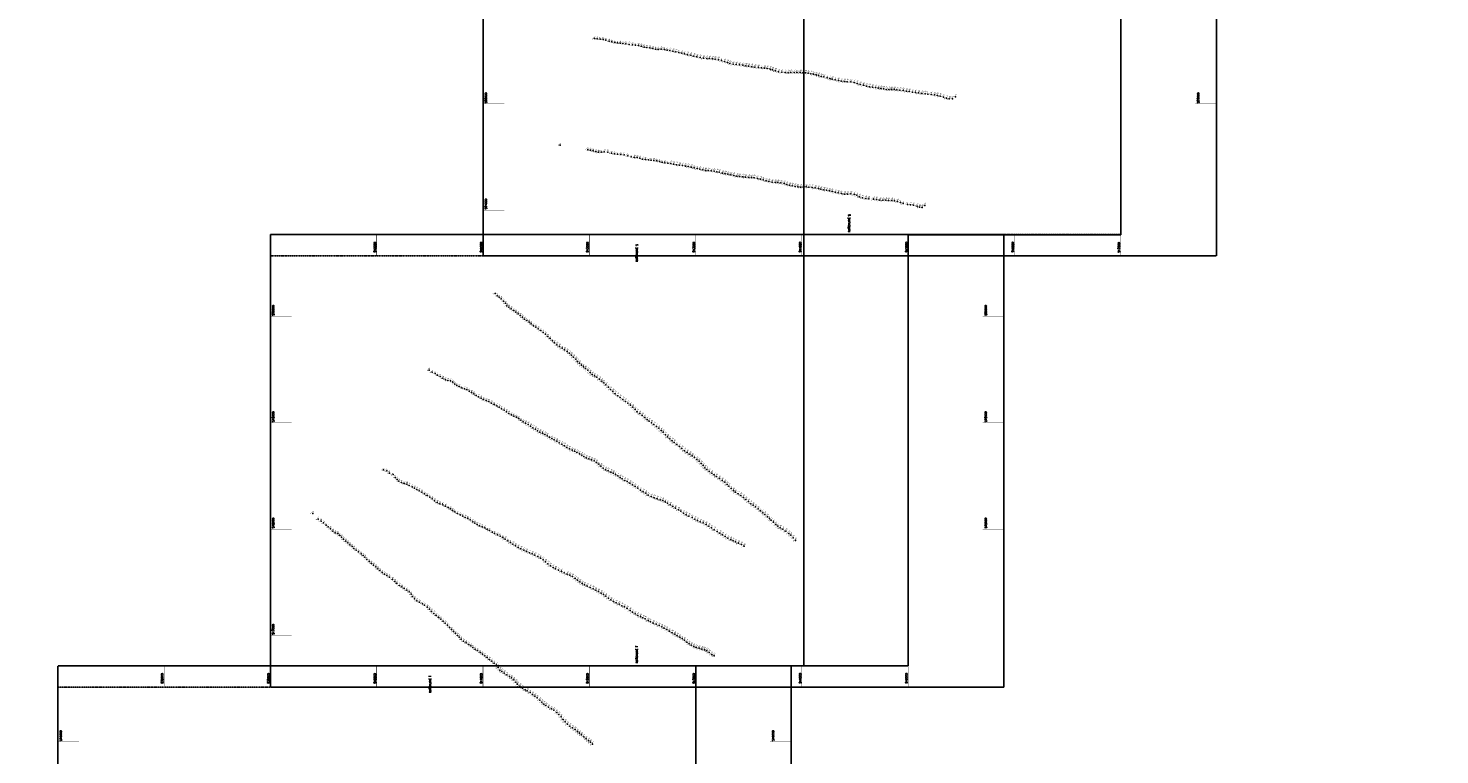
# Model space of a CAD drawing. Header units: feet. Extents: x 923032 to 950902, y 470215 to 606658.
# Tile 12 of 66: x 936722 to 950000, y 515878 to 522712. Entities that reach past the tile are written whole.
import ezdxf
from ezdxf.enums import TextEntityAlignment as Align

# ---------------------------------------------------------------- set-up
doc = ezdxf.new("R2010")
doc.units = ezdxf.units.FT
doc.header["$MEASUREMENT"] = 0
doc.header["$XCLIPFRAME"] = 0
doc.header["$PDSIZE"] = 100
doc.linetypes.add('DASHED', pattern=[0.75, 0.5, -0.25])
doc.linetypes.add('DASHED2', pattern=[0.375, 0.25, -0.125])
doc.layers.add('ALIGNSPACE-24x36', color=1, linetype='DASHED2', plot=False)
for name, color, linetype in [('ELEV8', 7, 'Continuous'), ('GRID-LABELS-X', 7, 'Continuous'), ('GRID-LABELS-Y', 7, 'Continuous'), ('GRID-TICKS-X', 7, 'Continuous'), ('GRID-TICKS-Y', 7, 'Continuous'), ('MATCHLINE', 7, 'DASHED'), ('POINTS8', 7, 'Continuous')]:
    doc.layers.add(name, color=color, linetype=linetype)
doc.layers.add('MrSID', color=251, linetype='Continuous', transparency=0.2)
doc.styles.add('MM-STANDARD', font='txt', dxfattribs={"height": 1})
doc.styles.get("Standard").update_dxf_attribs({"font": 'simplex.shx'})
picture_1 = doc.add_image_def('image4.sid', size_in_pixel=(6320, 6970))
picture_2 = doc.add_image_def('image6.sid', size_in_pixel=(6316, 6967))

msp = doc.modelspace()

# ---------------------------------------------------------------- linework, layer by layer
at = {"layer": 'ALIGNSPACE-24x36'}
for points in [[(941000, 524825), (947900, 524825), (947900, 520570), (941000, 520570)], [(939000, 520770), (945900, 520770), (945900, 516514), (939000, 516514)], [(937000, 516714), (943900, 516714), (943900, 512458), (937000, 512458)]]:
    msp.add_lwpolyline(points, close=True, dxfattribs=at)
at = {"layer": 'GRID-TICKS-X', "const_width": 4, "flags": 128}
for points in [[(940000, 520770), (940000, 520570)], [(941000, 520770), (941000, 520570)], [(942000, 520770), (942000, 520570)], [(943000, 520770), (943000, 520570)], [(944000, 520770), (944000, 520570)], [(945000, 520770), (945000, 520570)], [(946000, 520770), (946000, 520570)], [(947000, 520770), (947000, 520570)], [(938000, 516714), (938000, 516514)], [(939000, 516714), (939000, 516514)], [(940000, 516714), (940000, 516514)], [(941000, 516714), (941000, 516514)], [(942000, 516714), (942000, 516514)], [(943000, 516714), (943000, 516514)], [(944000, 516714), (944000, 516514)], [(945000, 516714), (945000, 516514)]]:
    msp.add_lwpolyline(points, dxfattribs=at)
at = {"layer": 'GRID-TICKS-Y', "const_width": 4, "flags": 128}
for points in [[(941000, 522000), (941200, 522000)], [(947700, 522000), (947900, 522000)], [(941000, 521000), (941200, 521000)], [(939000, 520000), (939200, 520000)], [(945700, 520000), (945900, 520000)], [(939000, 519000), (939200, 519000)], [(945700, 519000), (945900, 519000)], [(939000, 518000), (939200, 518000)], [(945700, 518000), (945900, 518000)], [(939000, 517000), (939200, 517000)], [(937000, 516000), (937200, 516000)], [(943700, 516000), (943900, 516000)]]:
    msp.add_lwpolyline(points, dxfattribs=at)
at = {"layer": 'MATCHLINE'}
for p, q in [((941000, 520770), (947000, 520770)), ((939000, 520570), (945000, 520570)), ((939000, 516714), (945000, 516714)), ((937000, 516514), (943000, 516514))]:
    msp.add_line(p, q, dxfattribs=at)
at = {"layer": 'POINTS8', "color": 250, "linetype": 'Continuous', "lineweight": 0, "transparency": 33554687}
for p in [(942050, 522614, 11), (942075, 522611, 11), (942102, 522608, 8), (942129, 522607, 7), (942156, 522598, 7), (942188, 522591, 6), (942212, 522583, 6), (942240, 522578, 6), (942264, 522574, 6), (942291, 522571, 6), (942316, 522568, 5), (942344, 522565, 1), (942375, 522560, -1), (942405, 522555, -2), (942436, 522552, -3), (942464, 522549, -4), (942491, 522542, -5), (942515, 522535, -5), (942542, 522530, -4), (942570, 522526, -5), (942597, 522521, -6), (942623, 522516, -7), (942649, 522512, -9), (942677, 522516, -10), (942706, 522512, -11), (942731, 522506, -12), (942759, 522502, -13), (942787, 522495, -14), (942814, 522490, -15), (942841, 522484, -16), (942870, 522478, -17), (942895, 522471, -18), (942924, 522463, -19), (942954, 522457, -20), (942984, 522450, -20), (943013, 522442, -21), (943043, 522435, -21), (943075, 522430, -22), (943105, 522428, -22), (943129, 522426, -22), (943159, 522424, -23), (943183, 522422, -23), (943214, 522416, -23), (943243, 522408, -23), (943273, 522398, -23), (943300, 522388, -23), (943323, 522380, -24), (943352, 522373, -23), (943383, 522370, -24), (943412, 522367, -24), (943444, 522364, -24), (943473, 522358, -24), (943499, 522354, -24), (943528, 522350, -24), (943558, 522345, -24), (943590, 522341, -24), (943619, 522339, -24), (943649, 522336, -24), (943673, 522334, -24), (943701, 522328, -24), (943724, 522320, -24), (943752, 522311, -24), (943781, 522301, -24), (943810, 522298, -24), (943841, 522295, -25), (943871, 522293, -25), (943896, 522294, -25), (943927, 522296, -24), (943952, 522295, -24), (943984, 522295, -24), (944010, 522293, -24), (944034, 522292, -24), (944059, 522288, -24), (944084, 522284, -24), (944109, 522279, -24), (944133, 522272, -25), (944157, 522266, -25), (944182, 522259, -25), (944206, 522254, -25), (944237, 522245, -25), (944262, 522239, -26), (944285, 522233, -26), (944312, 522226, -26), (944344, 522219, -26), (944369, 522214, -26), (944401, 522211, -26), (944426, 522209, -26), (944460, 522207, -26), (944491, 522202, -26), (944519, 522193, -26), (944549, 522183, -26), (944578, 522175, -26), (944607, 522168, -25), (944635, 522162, -26), (944665, 522157, -25), (944693, 522153, -26), (944717, 522148, -25), (944743, 522145, -25), (944768, 522141, -25), (944793, 522137, -25), (944818, 522136, -25), (944843, 522135, -25), (944869, 522134, -25), (944894, 522131, -24), (944922, 522128, -24), (944952, 522125, -24), (944984, 522120, -24), (945010, 522116, -24), (945040, 522111, -23), (945067, 522107, -23), (945098, 522103, -23), (945129, 522099, -23), (945158, 522096, -23), (945183, 522092, -23), (945215, 522089, -22), (945246, 522084, -22), (945274, 522080, -22), (945301, 522074, -22), (945331, 522064, -22), (945361, 522055, -21), (945386, 522047, -21), (945415, 522048, -21), (945444, 522067, -21), (941727, 521611, 8), (941985, 521569, 8), (942012, 521565, 8), (942035, 521557, 10), (942060, 521551, 11), (942086, 521545, 13), (942111, 521546, 14), (942141, 521550, 11), (942174, 521547, 10), (942209, 521536, 8), (942237, 521530, 6), (942265, 521527, 4), (942296, 521523, 4), (942329, 521521, 3), (942361, 521510, 2), (942394, 521501, -1), (942426, 521497, -3), (942450, 521495, -3), (942474, 521489, -3), (942501, 521481, -3), (942529, 521477, -4), (942557, 521474, -4), (942581, 521470, -5), (942608, 521467, -6), (942634, 521463, -7), (942659, 521457, -7), (942685, 521452, -8), (942710, 521445, -8), (942738, 521443, -10), (942767, 521438, -10), (942793, 521433, -11), (942820, 521428, -12), (942849, 521425, -13), (942876, 521421, -14), (942904, 521415, -14), (942930, 521410, -15), (942959, 521405, -16), (942986, 521398, -17), (943014, 521392, -18), (943040, 521385, -18), (943067, 521379, -19), (943094, 521375, -20), (943119, 521372, -20), (943146, 521370, -21), (943175, 521366, -22), (943200, 521362, -22), (943223, 521357, -23), (943254, 521350, -23), (943279, 521343, -23), (943303, 521338, -23), (943331, 521332, -23), (943359, 521328, -23), (943388, 521321, -23), (943414, 521318, -24), (943445, 521315, -24), (943470, 521311, -24), (943501, 521309, -24), (943525, 521307, -24), (943550, 521306, -24), (943581, 521299, -24), (943611, 521293, -23), (943635, 521285, -24), (943664, 521275, -24), (943690, 521270, -24), (943719, 521265, -24), (943750, 521262, -24), (943774, 521260, -24), (943803, 521256, -24), (943833, 521251, -24), (943857, 521243, -24), (943884, 521237, -24), (943909, 521230, -24), (943936, 521224, -24), (943960, 521220, -24), (943987, 521218, -24), (944012, 521217, -24), (944039, 521219, -24), (944066, 521218, -24), (944096, 521215, -24), (944126, 521209, -24), (944156, 521203, -24), (944179, 521197, -24), (944207, 521191, -24), (944232, 521187, -24), (944259, 521181, -25), (944283, 521176, -25), (944312, 521169, -25), (944341, 521163, -26), (944371, 521158, -26), (944401, 521152, -26), (944430, 521151, -25), (944460, 521153, -25), (944491, 521148, -25), (944516, 521141, -25), (944543, 521127, -25), (944570, 521115, -25), (944600, 521109, -25), (944629, 521106, -25), (944672, 521103, -25), (944702, 521100, -25), (944734, 521095, -25), (944762, 521093, -25), (944789, 521093, -25), (944813, 521090, -25), (944845, 521090, -25), (944870, 521088, -25), (944898, 521081, -25), (944926, 521073, -25), (944952, 521063, -25), (944992, 521054, -25), (945021, 521051, -24), (945049, 521048, -24), (945083, 521039, -24), (945107, 521028, -24), (945155, 521044, -23), (945131, 521024, -23), (941114, 520217, 6), (941133, 520196, 6), (941153, 520181, 5), (941172, 520166, -1), (941192, 520145, -5), (941211, 520125, -5), (941225, 520102, -5), (941244, 520088, -5), (941266, 520073, -6), (941290, 520057, -6), (941310, 520041, -6), (941330, 520024, -6), (941351, 520009, -6), (941371, 519993, -7), (941391, 519976, -7), (941411, 519961, -7), (941433, 519946, -6), (941452, 519930, -6), (941474, 519913, -6), (941498, 519899, -6), (941520, 519884, -6), (941544, 519869, -7), (941566, 519851, -7), (941589, 519833, -8), (941611, 519813, -8), (941631, 519793, -8), (941653, 519772, -9), (941673, 519754, -10), (941696, 519735, -11), (941720, 519718, -11), (941744, 519702, -11), (941768, 519686, -12), (941792, 519670, -12), (941814, 519654, -12), (941833, 519638, -13), (941852, 519619, -13), (941873, 519599, -13), (941890, 519578, -13), (940495, 519496, 6), (940521, 519476, 3), (940549, 519464, 2), (940572, 519449, 2), (940597, 519437, -2), (941907, 519560, -13), (941926, 519542, -13), (941944, 519527, -13), (941965, 519511, -14), (941987, 519494, -14), (942008, 519473, -12), (942027, 519455, -13), (942048, 519441, -13), (940622, 519419, -4), (940646, 519405, -6), (940670, 519399, -7), (940694, 519396, -8), (940715, 519381, -7), (940734, 519365, -7), (940754, 519351, -8), (940776, 519342, -8), (940800, 519330, -8), (940825, 519320, -8), (940848, 519312, -8), (940869, 519299, -8), (942071, 519428, -13), (942096, 519411, -13), (942117, 519393, -12), (942136, 519377, -11), (942157, 519358, -11), (942179, 519336, -12), (942200, 519315, -12), (940893, 519285, -8), (940913, 519272, -8), (940935, 519258, -9), (940958, 519246, -9), (940982, 519231, -10), (941006, 519218, -10), (941031, 519209, -10), (941055, 519200, -9), (941081, 519186, -9), (941104, 519172, -8), (942222, 519294, -13), (942243, 519274, -14), (942268, 519255, -14), (942291, 519237, -14), (942316, 519220, -15), (942340, 519202, -16), (942363, 519184, -16), (942386, 519166, -17), (941129, 519160, -8), (941153, 519148, -8), (941174, 519133, -8), (941198, 519118, -7), (941222, 519105, -7), (941244, 519089, -8), (941267, 519076, -8), (941290, 519064, -8), (941314, 519054, -9), (941336, 519041, -9), (942408, 519146, -17), (942430, 519125, -18), (942451, 519105, -18), (942474, 519087, -18), (942498, 519068, -19), (942521, 519051, -19), (942544, 519032, -19), (941356, 519025, -9), (941379, 519008, -10), (941401, 518996, -10), (941425, 518984, -11), (941448, 518969, -11), (941470, 518954, -12), (941493, 518939, -12), (941514, 518924, -12), (941536, 518911, -12), (941559, 518902, -12), (942563, 519017, -20), (942586, 518999, -20), (942608, 518983, -20), (942632, 518966, -20), (942653, 518949, -21), (942676, 518928, -21), (942694, 518911, -22), (941582, 518891, -13), (941605, 518878, -13), (941625, 518865, -13), (941647, 518852, -13), (941670, 518839, -14), (941693, 518826, -15), (941717, 518811, -16), (941742, 518798, -16), (941766, 518785, -17), (941790, 518769, -17), (942716, 518888, -22), (942737, 518867, -22), (942757, 518850, -22), (942780, 518832, -22), (942799, 518816, -22), (942823, 518796, -22), (942848, 518778, -22), (941815, 518755, -17), (941839, 518742, -17), (941861, 518732, -17), (941884, 518722, -17), (941907, 518709, -17), (941929, 518697, -17), (941949, 518682, -17), (941972, 518670, -16), (941996, 518661, -16), (942022, 518652, -15), (942046, 518642, -16), (942871, 518757, -22), (942896, 518738, -22), (942921, 518721, -22), (942946, 518705, -22), (942969, 518688, -22), (942989, 518674, -22), (943013, 518655, -22), (943033, 518638, -22), (940063, 518557, 6), (940094, 518548, 6), (940119, 518528, 5), (940154, 518513, 2), (942069, 518628, -17), (942089, 518611, -16), (942109, 518593, -16), (942130, 518575, -17), (942153, 518559, -18), (942177, 518550, -19), (942203, 518537, -19), (942225, 518526, -18), (942246, 518514, -18), (943052, 518616, -22), (943070, 518598, -22), (943088, 518577, -22), (943105, 518560, -22), (943129, 518542, -22), (943152, 518525, -22), (943174, 518511, -23), (940174, 518487, 1), (940192, 518468, -1), (940209, 518450, -3), (940232, 518438, -4), (940258, 518429, -6), (940285, 518424, -7), (940307, 518412, -7), (940333, 518399, -8), (940357, 518386, -8), (940378, 518374, -8), (942267, 518501, -19), (942289, 518487, -19), (942309, 518474, -19), (942333, 518459, -20), (942357, 518447, -20), (942382, 518433, -19), (942405, 518418, -20), (942430, 518402, -20), (942455, 518385, -20), (943197, 518495, -23), (943225, 518476, -23), (943251, 518457, -23), (943275, 518442, -22), (943298, 518421, -22), (943314, 518404, -22), (943334, 518382, -22), (940401, 518360, -8), (940426, 518348, -8), (940450, 518332, -8), (940475, 518316, -8), (940499, 518302, -8), (940522, 518284, -8), (940545, 518266, -8), (940570, 518251, -8), (940595, 518239, -9), (942481, 518367, -20), (942507, 518352, -21), (942531, 518337, -21), (942555, 518321, -21), (942583, 518306, -21), (942610, 518296, -20), (942639, 518286, -19), (942668, 518277, -20), (942691, 518268, -21), (942713, 518257, -21), (942735, 518245, -21), (943355, 518362, -22), (943375, 518347, -22), (943400, 518332, -22), (943425, 518318, -22), (943450, 518299, -22), (943473, 518278, -22), (943496, 518259, -22), (943519, 518239, -22), (939400, 518146, 5), (940621, 518229, -9), (940648, 518217, -9), (940672, 518204, -10), (940694, 518190, -10), (940714, 518175, -10), (940734, 518163, -10), (940760, 518148, -10), (940786, 518134, -9), (940809, 518122, -8), (940833, 518111, -8), (942761, 518229, -21), (942785, 518213, -21), (942812, 518197, -21), (942840, 518181, -21), (942860, 518169, -22), (942886, 518151, -21), (942910, 518136, -21), (942937, 518123, -21), (942966, 518109, -21), (943540, 518224, -22), (943562, 518209, -22), (943587, 518190, -22), (943610, 518172, -22), (943631, 518154, -22), (943650, 518139, -22), (943675, 518117, -22), (939449, 518094, 7), (939477, 518076, 6), (939501, 518058, 6), (939526, 518037, 4), (939543, 518021, -1), (939564, 518004, -4), (939588, 517982, -4), (940856, 518099, -8), (940879, 518086, -8), (940903, 518069, -8), (940923, 518055, -7), (940946, 518043, -7), (940968, 518032, -6), (940992, 518023, -6), (941017, 518012, -6), (941039, 518000, -6), (941061, 517986, -6), (941086, 517972, -7), (942993, 518095, -21), (943018, 518081, -21), (943043, 518069, -22), (943070, 518058, -21), (943098, 518045, -21), (943125, 518029, -21), (943150, 518011, -21), (943176, 517995, -21), (943202, 517978, -21), (943694, 518100, -22), (943711, 518083, -22), (943732, 518065, -22), (943754, 518043, -22), (943773, 518028, -22), (943796, 518012, -22), (943820, 517999, -22), (943849, 517981, -22), (939610, 517965, -5), (939634, 517958, -6), (939652, 517941, -7), (939670, 517924, -7), (939688, 517905, -7), (939709, 517886, -7), (939728, 517870, -7), (939748, 517853, -8), (941109, 517958, -8), (941136, 517946, -8), (941160, 517934, -9), (941185, 517920, -10), (941209, 517906, -11), (941233, 517890, -11), (941258, 517874, -12), (941282, 517859, -13), (941306, 517842, -14), (943228, 517963, -20), (943254, 517947, -20), (943278, 517931, -20), (943303, 517915, -19), (943330, 517901, -20), (943353, 517891, -20), (943375, 517881, -20), (943404, 517868, -20), (943432, 517857, -19), (943458, 517841, -19), (943877, 517960, -22), (943895, 517942, -22), (943919, 517918, -22), (943940, 517892, -22), (939768, 517837, -8), (939786, 517819, -8), (939806, 517802, -8), (939830, 517785, -8), (939853, 517769, -7), (939873, 517753, -7), (939889, 517735, -6), (939908, 517714, -6), (941332, 517827, -14), (941357, 517815, -15), (941384, 517802, -16), (941410, 517790, -16), (941436, 517777, -16), (941464, 517767, -16), (941489, 517756, -17), (941516, 517743, -17), (941540, 517728, -17), (941565, 517712, -18), (939928, 517695, -6), (939950, 517678, -6), (939971, 517661, -6), (939992, 517644, -8), (940012, 517627, -8), (940031, 517610, -8), (940051, 517592, -8), (940072, 517578, -8), (941589, 517693, -18), (941611, 517675, -18), (941634, 517656, -18), (941659, 517640, -18), (941683, 517626, -18), (941711, 517613, -18), (941737, 517601, -18), (941763, 517589, -19), (941792, 517577, -19), (940096, 517563, -8), (940120, 517549, -8), (940150, 517526, -8), (940172, 517507, -8), (940191, 517490, -9), (940215, 517471, -9), (940238, 517456, -9), (940259, 517442, -9), (941817, 517566, -19), (941842, 517553, -19), (941868, 517537, -19), (941890, 517520, -19), (941911, 517504, -19), (941933, 517488, -19), (941955, 517476, -20), (941981, 517464, -19), (942008, 517452, -19), (942035, 517440, -19), (940283, 517426, -8), (940304, 517409, -8), (940323, 517388, -9), (940338, 517365, -9), (940357, 517344, -9), (940378, 517327, -9), (940403, 517312, -9), (942060, 517427, -20), (942087, 517413, -20), (942112, 517399, -19), (942132, 517385, -19), (942155, 517368, -18), (942179, 517350, -19), (942204, 517334, -19), (942227, 517320, -18), (942253, 517307, -17), (940430, 517298, -10), (940451, 517284, -9), (940476, 517266, -9), (940496, 517246, -10), (940517, 517225, -10), (940538, 517205, -10), (940560, 517187, -10), (942280, 517293, -17), (942306, 517280, -17), (942331, 517269, -18), (942357, 517255, -19), (942383, 517236, -19), (942406, 517219, -19), (942430, 517203, -19), (942456, 517189, -18), (942480, 517177, -19), (940583, 517170, -9), (940604, 517153, -8), (940625, 517135, -8), (940645, 517116, -8), (940665, 517096, -8), (940684, 517076, -7), (940704, 517055, -8), (942504, 517166, -19), (942526, 517155, -18), (942553, 517140, -18), (942575, 517129, -18), (942602, 517117, -18), (942629, 517105, -18), (942656, 517093, -18), (942683, 517080, -19), (942705, 517070, -19), (942728, 517057, -19), (942753, 517041, -19), (940722, 517036, -8), (940742, 517018, -8), (940761, 517001, -7), (940777, 516983, -7), (940794, 516964, -6), (940817, 516945, -5), (940841, 516932, -5), (940866, 516916, -5), (942779, 517026, -18), (942804, 517011, -18), (942827, 516997, -18), (942850, 516984, -19), (942873, 516971, -19), (942895, 516957, -18), (942917, 516938, -19), (942938, 516922, -19), (940885, 516902, -5), (940905, 516886, -5), (940926, 516871, -6), (940948, 516857, -6), (940972, 516840, -7), (940994, 516824, -7), (941016, 516809, -8), (941039, 516792, -9), (942959, 516908, -19), (942982, 516896, -19), (943006, 516888, -20), (943033, 516879, -20), (943059, 516872, -20), (943082, 516866, -20), (943107, 516856, -20), (943128, 516841, -21), (943151, 516821, -21), (943173, 516809, -21), (941062, 516775, -9), (941083, 516759, -10), (941105, 516740, -10), (941126, 516720, -10), (941142, 516697, -11), (941158, 516675, -11), (941177, 516660, -11), (941200, 516645, -12), (941224, 516630, -12), (941248, 516614, -13), (941267, 516600, -13), (941289, 516581, -14), (941310, 516561, -15), (941326, 516543, -15), (941347, 516523, -16), (941371, 516505, -16), (941396, 516490, -17), (941417, 516478, -17), (941443, 516463, -17), (941467, 516446, -17), (941489, 516429, -18), (941510, 516412, -18), (941535, 516390, -18), (941554, 516371, -18), (941572, 516355, -18), (941592, 516341, -18), (941617, 516324, -19), (941644, 516309, -19), (941667, 516296, -19), (941693, 516276, -19), (941714, 516255, -19), (941734, 516234, -19), (941754, 516210, -19), (941773, 516187, -19), (941795, 516165, -19), (941818, 516146, -19), (941842, 516130, -19), (941866, 516114, -19), (941889, 516096, -19), (941907, 516080, -19), (941926, 516064, -20), (941947, 516046, -20), (941969, 516028, -20), (941991, 516011, -20), (942011, 515995, -20), (942029, 515977, -20)]:
    msp.add_point(p, dxfattribs=at)

# ---------------------------------------------------------------- texts
at = {"layer": 'ELEV8', "color": 18, "true_color": 0x000000, "transparency": 33554687, "style": 'MM-STANDARD'}
for s, p in [('10.97', (942050, 522614, 11)), ('11.38', (942075, 522611, 11)), ('8.01', (942102, 522608, 8)), ('6.80', (942129, 522607, 7)), ('6.63', (942156, 522598, 7)), ('6.16', (942188, 522591, 6)), ('5.85', (942212, 522583, 6)), ('5.82', (942240, 522578, 6)), ('5.68', (942264, 522574, 6)), ('5.84', (942291, 522571, 6)), ('5.21', (942316, 522568, 5)), ('1.26', (942344, 522565, 1)), ('-0.83', (942375, 522560, -1)), ('-2.09', (942405, 522555, -2)), ('-3.01', (942436, 522552, -3)), ('-3.62', (942464, 522549, -4)), ('-4.57', (942491, 522542, -5)), ('-4.53', (942515, 522535, -5)), ('-4.26', (942542, 522530, -4)), ('-4.96', (942570, 522526, -5)), ('-6.21', (942597, 522521, -6)), ('-7.38', (942623, 522516, -7)), ('-8.57', (942649, 522512, -9)), ('-9.70', (942677, 522516, -10)), ('-10.80', (942706, 522512, -11)), ('-11.80', (942731, 522506, -12)), ('-12.70', (942759, 522502, -13)), ('-13.70', (942787, 522495, -14)), ('-14.70', (942814, 522490, -15)), ('-15.80', (942841, 522484, -16)), ('-16.80', (942870, 522478, -17)), ('-17.80', (942895, 522471, -18)), ('-18.80', (942924, 522463, -19)), ('-19.70', (942954, 522457, -20)), ('-20.30', (942984, 522450, -20)), ('-20.90', (943013, 522442, -21)), ('-21.30', (943043, 522435, -21)), ('-21.80', (943075, 522430, -22)), ('-22.10', (943105, 522428, -22)), ('-22.40', (943129, 522426, -22)), ('-22.60', (943159, 522424, -23)), ('-22.80', (943183, 522422, -23)), ('-22.90', (943214, 522416, -23)), ('-23.00', (943243, 522408, -23)), ('-23.30', (943273, 522398, -23)), ('-23.30', (943300, 522388, -23)), ('-23.50', (943323, 522380, -24)), ('-23.40', (943352, 522373, -23)), ('-23.60', (943383, 522370, -24)), ('-23.60', (943412, 522367, -24)), ('-23.80', (943444, 522364, -24)), ('-23.80', (943473, 522358, -24)), ('-24.00', (943499, 522354, -24)), ('-23.90', (943528, 522350, -24)), ('-24.00', (943558, 522345, -24)), ('-24.00', (943590, 522341, -24)), ('-24.10', (943619, 522339, -24)), ('-24.20', (943649, 522336, -24)), ('-24.30', (943673, 522334, -24)), ('-24.20', (943701, 522328, -24)), ('-24.40', (943724, 522320, -24)), ('-24.30', (943752, 522311, -24)), ('-24.50', (943781, 522301, -24)), ('-24.40', (943810, 522298, -24)), ('-24.70', (943841, 522295, -25)), ('-24.60', (943871, 522293, -25)), ('-24.60', (943896, 522294, -25)), ('-24.50', (943927, 522296, -24)), ('-24.50', (943952, 522295, -24)), ('-24.00', (943984, 522295, -24)), ('-24.30', (944010, 522293, -24)), ('-24.20', (944034, 522292, -24)), ('-24.30', (944059, 522288, -24)), ('-24.50', (944084, 522284, -24)), ('-24.40', (944109, 522279, -24)), ('-24.70', (944133, 522272, -25)), ('-24.80', (944157, 522266, -25)), ('-24.80', (944182, 522259, -25)), ('-24.90', (944206, 522254, -25)), ('-25.20', (944237, 522245, -25)), ('-25.60', (944262, 522239, -26)), ('-25.50', (944285, 522233, -26)), ('-25.70', (944312, 522226, -26)), ('-25.50', (944344, 522219, -26)), ('-25.70', (944369, 522214, -26)), ('-25.60', (944401, 522211, -26)), ('-25.70', (944426, 522209, -26)), ('-25.80', (944460, 522207, -26)), ('-25.50', (944491, 522202, -26)), ('-26.10', (944519, 522193, -26)), ('-25.70', (944549, 522183, -26)), ('-25.90', (944578, 522175, -26)), ('-25.30', (944607, 522168, -25)), ('-25.70', (944635, 522162, -26)), ('-25.10', (944665, 522157, -25)), ('-25.50', (944693, 522153, -26)), ('-25.30', (944717, 522148, -25)), ('-25.30', (944743, 522145, -25)), ('-25.10', (944768, 522141, -25)), ('-24.90', (944793, 522137, -25)), ('-24.90', (944818, 522136, -25)), ('-24.80', (944843, 522135, -25)), ('-24.60', (944869, 522134, -25)), ('-24.40', (944894, 522131, -24)), ('-24.20', (944922, 522128, -24)), ('-24.20', (944952, 522125, -24)), ('-23.70', (944984, 522120, -24)), ('-23.80', (945010, 522116, -24)), ('-23.30', (945040, 522111, -23)), ('-23.40', (945067, 522107, -23)), ('-23.00', (945098, 522103, -23)), ('-23.00', (945129, 522099, -23)), ('-22.70', (945158, 522096, -23)), ('-22.70', (945183, 522092, -23)), ('-22.30', (945215, 522089, -22)), ('-22.00', (945246, 522084, -22)), ('-21.90', (945274, 522080, -22)), ('-21.70', (945301, 522074, -22)), ('-21.50', (945331, 522064, -22)), ('-21.10', (945444, 522067, -21)), ('-21.20', (945361, 522055, -21)), ('-21.40', (945386, 522047, -21)), ('-21.20', (945415, 522048, -21)), ('8.30', (941727, 521611, 8)), ('7.68', (941985, 521569, 8)), ('8.35', (942012, 521565, 8)), ('9.98', (942035, 521557, 10)), ('11.43', (942060, 521551, 11)), ('12.58', (942086, 521545, 13)), ('14.14', (942111, 521546, 14)), ('11.11', (942141, 521550, 11)), ('10.13', (942174, 521547, 10)), ('8.38', (942209, 521536, 8)), ('6.01', (942237, 521530, 6)), ('4.44', (942265, 521527, 4)), ('3.53', (942296, 521523, 4)), ('2.75', (942329, 521521, 3)), ('1.80', (942361, 521510, 2)), ('-1.24', (942394, 521501, -1)), ('-2.56', (942426, 521497, -3)), ('-2.68', (942450, 521495, -3)), ('-3.03', (942474, 521489, -3)), ('-3.09', (942501, 521481, -3)), ('-3.66', (942529, 521477, -4)), ('-4.42', (942557, 521474, -4)), ('-5.27', (942581, 521470, -5)), ('-6.18', (942608, 521467, -6)), ('-6.81', (942634, 521463, -7)), ('-7.43', (942659, 521457, -7)), ('-8.06', (942685, 521452, -8)), ('-8.40', (942710, 521445, -8)), ('-9.60', (942738, 521443, -10)), ('-10.30', (942767, 521438, -10)), ('-11.00', (942793, 521433, -11)), ('-12.00', (942820, 521428, -12)), ('-12.80', (942849, 521425, -13)), ('-13.60', (942876, 521421, -14)), ('-14.50', (942904, 521415, -14)), ('-15.30', (942930, 521410, -15)), ('-16.20', (942959, 521405, -16)), ('-16.90', (942986, 521398, -17)), ('-17.80', (943014, 521392, -18)), ('-18.00', (943040, 521385, -18)), ('-19.10', (943067, 521379, -19)), ('-19.60', (943094, 521375, -20)), ('-20.20', (943119, 521372, -20)), ('-21.10', (943146, 521370, -21)), ('-21.50', (943175, 521366, -22)), ('-21.90', (943200, 521362, -22)), ('-22.50', (943223, 521357, -23)), ('-23.10', (943254, 521350, -23)), ('-23.09', (943279, 521343, -23)), ('-23.30', (943303, 521338, -23)), ('-22.90', (943331, 521332, -23)), ('-23.30', (943359, 521328, -23)), ('-23.40', (943388, 521321, -23)), ('-23.60', (943414, 521318, -24)), ('-23.70', (943445, 521315, -24)), ('-23.80', (943470, 521311, -24)), ('-23.80', (943501, 521309, -24)), ('-23.70', (943525, 521307, -24)), ('-23.80', (943550, 521306, -24)), ('-23.50', (943581, 521299, -24)), ('-23.20', (943611, 521293, -23)), ('-23.80', (943635, 521285, -24)), ('-23.70', (943664, 521275, -24)), ('-23.80', (943690, 521270, -24)), ('-23.90', (943719, 521265, -24)), ('-24.10', (943750, 521262, -24)), ('-24.00', (943774, 521260, -24)), ('-24.20', (943803, 521256, -24)), ('-24.10', (943833, 521251, -24)), ('-24.10', (943857, 521243, -24)), ('-24.00', (943884, 521237, -24)), ('-24.10', (943909, 521230, -24)), ('-23.70', (943936, 521224, -24)), ('-23.90', (943960, 521220, -24)), ('-23.90', (943987, 521218, -24)), ('-24.10', (944012, 521217, -24)), ('-24.20', (944039, 521219, -24)), ('-24.40', (944066, 521218, -24)), ('-24.00', (944096, 521215, -24)), ('-24.10', (944126, 521209, -24)), ('-23.90', (944156, 521203, -24)), ('-23.80', (944179, 521197, -24)), ('-24.30', (944207, 521191, -24)), ('-24.10', (944232, 521187, -24)), ('-24.70', (944259, 521181, -25)), ('-24.90', (944283, 521176, -25)), ('-25.10', (944312, 521169, -25)), ('-25.80', (944341, 521163, -26)), ('-25.90', (944371, 521158, -26)), ('-25.60', (944401, 521152, -26)), ('-25.20', (944430, 521151, -25)), ('-24.90', (944460, 521153, -25)), ('-25.20', (944491, 521148, -25)), ('-25.10', (944516, 521141, -25)), ('-25.10', (944543, 521127, -25)), ('-25.20', (944570, 521115, -25)), ('-25.30', (944600, 521109, -25)), ('-25.20', (944629, 521106, -25)), ('-25.30', (944672, 521103, -25)), ('-25.30', (944702, 521100, -25)), ('-25.30', (944734, 521095, -25)), ('-25.10', (944762, 521093, -25)), ('-25.00', (944789, 521093, -25)), ('-25.10', (944813, 521090, -25)), ('-24.90', (944845, 521090, -25)), ('-24.80', (944870, 521088, -25)), ('-24.80', (944898, 521081, -25)), ('-24.80', (944926, 521073, -25)), ('-24.90', (944952, 521063, -25)), ('-25.00', (944992, 521054, -25)), ('-24.40', (945021, 521051, -24)), ('-24.20', (945049, 521048, -24)), ('-23.60', (945083, 521039, -24)), ('-23.60', (945107, 521028, -24)), ('-23.40', (945131, 521024, -23)), ('-22.80', (945155, 521044, -23)), ('6.24', (941114, 520217, 6)), ('6.18', (941133, 520196, 6)), ('5.31', (941153, 520181, 5)), ('-1.19', (941172, 520166, -1)), ('-5.11', (941192, 520145, -5)), ('-5.06', (941211, 520125, -5)), ('-4.80', (941225, 520102, -5)), ('-5.30', (941244, 520088, -5)), ('-5.80', (941266, 520073, -6)), ('-6.00', (941290, 520057, -6)), ('-5.90', (941310, 520041, -6)), ('-5.90', (941330, 520024, -6)), ('-6.30', (941351, 520009, -6)), ('-6.70', (941371, 519993, -7)), ('-6.80', (941391, 519976, -7)), ('-6.70', (941411, 519961, -7)), ('-6.40', (941433, 519946, -6)), ('-5.80', (941452, 519930, -6)), ('-5.50', (941474, 519913, -6)), ('-5.60', (941498, 519899, -6)), ('-6.10', (941520, 519884, -6)), ('-6.70', (941544, 519869, -7)), ('-7.10', (941566, 519851, -7)), ('-7.50', (941589, 519833, -8)), ('-8.00', (941611, 519813, -8)), ('-8.50', (941631, 519793, -8)), ('-9.20', (941653, 519772, -9)), ('-9.70', (941673, 519754, -10)), ('-10.60', (941696, 519735, -11)), ('-10.90', (941720, 519718, -11)), ('-11.30', (941744, 519702, -11)), ('-11.60', (941768, 519686, -12)), ('-11.80', (941792, 519670, -12)), ('-12.10', (941814, 519654, -12)), ('-12.60', (941833, 519638, -13)), ('-12.60', (941852, 519619, -13)), ('-13.10', (941873, 519599, -13)), ('-13.20', (941890, 519578, -13)), ('-13.30', (941907, 519560, -13)), ('-13.30', (941926, 519542, -13)), ('6.05', (940495, 519496, 6)), ('2.63', (940521, 519476, 3)), ('1.60', (940549, 519464, 2)), ('1.87', (940572, 519449, 2)), ('-1.70', (940597, 519437, -2)), ('-4.06', (940622, 519419, -4)), ('-13.40', (941944, 519527, -13)), ('-13.50', (941965, 519511, -14)), ('-13.70', (941987, 519494, -14)), ('-11.89', (942008, 519473, -12)), ('-13.40', (942027, 519455, -13)), ('-13.22', (942048, 519441, -13)), ('-13.04', (942071, 519428, -13)), ('-13.20', (942096, 519411, -13)), ('-5.85', (940646, 519405, -6)), ('-7.00', (940670, 519399, -7)), ('-7.60', (940694, 519396, -8)), ('-7.40', (940715, 519381, -7)), ('-7.40', (940734, 519365, -7)), ('-7.90', (940754, 519351, -8)), ('-8.00', (940776, 519342, -8)), ('-8.30', (940800, 519330, -8)), ('-8.10', (940825, 519320, -8)), ('-8.00', (940848, 519312, -8)), ('-7.90', (940869, 519299, -8)), ('-7.60', (940893, 519285, -8)), ('-12.20', (942117, 519393, -12)), ('-11.40', (942136, 519377, -11)), ('-11.30', (942157, 519358, -11)), ('-12.10', (942179, 519336, -12)), ('-11.90', (942200, 519315, -12)), ('-13.00', (942222, 519294, -13)), ('-14.10', (942243, 519274, -14)), ('-8.20', (940913, 519272, -8)), ('-8.80', (940935, 519258, -9)), ('-8.90', (940958, 519246, -9)), ('-9.70', (940982, 519231, -10)), ('-9.80', (941006, 519218, -10)), ('-9.70', (941031, 519209, -10)), ('-9.30', (941055, 519200, -9)), ('-8.90', (941081, 519186, -9)), ('-8.40', (941104, 519172, -8)), ('-8.20', (941129, 519160, -8)), ('-8.00', (941153, 519148, -8)), ('-13.50', (942268, 519255, -14)), ('-13.90', (942291, 519237, -14)), ('-14.90', (942316, 519220, -15)), ('-15.70', (942340, 519202, -16)), ('-16.20', (942363, 519184, -16)), ('-16.90', (942386, 519166, -17)), ('-17.40', (942408, 519146, -17)), ('-7.80', (941174, 519133, -8)), ('-7.40', (941198, 519118, -7)), ('-7.30', (941222, 519105, -7)), ('-7.70', (941244, 519089, -8)), ('-8.20', (941267, 519076, -8)), ('-8.40', (941290, 519064, -8)), ('-8.60', (941314, 519054, -9)), ('-8.90', (941336, 519041, -9)), ('-9.20', (941356, 519025, -9)), ('-9.80', (941379, 519008, -10)), ('-17.90', (942430, 519125, -18)), ('-18.20', (942451, 519105, -18)), ('-18.50', (942474, 519087, -18)), ('-18.90', (942498, 519068, -19)), ('-19.00', (942521, 519051, -19)), ('-19.40', (942544, 519032, -19)), ('-19.60', (942563, 519017, -20)), ('-10.00', (941401, 518996, -10)), ('-10.70', (941425, 518984, -11)), ('-11.30', (941448, 518969, -11)), ('-11.70', (941470, 518954, -12)), ('-12.10', (941493, 518939, -12)), ('-12.30', (941514, 518924, -12)), ('-12.40', (941536, 518911, -12)), ('-12.50', (941559, 518902, -12)), ('-12.70', (941582, 518891, -13)), ('-12.90', (941605, 518878, -13)), ('-19.90', (942586, 518999, -20)), ('-20.40', (942608, 518983, -20)), ('-20.50', (942632, 518966, -20)), ('-21.10', (942653, 518949, -21)), ('-21.30', (942676, 518928, -21)), ('-21.80', (942694, 518911, -22)), ('-21.70', (942716, 518888, -22)), ('-12.70', (941625, 518865, -13)), ('-13.40', (941647, 518852, -13)), ('-14.30', (941670, 518839, -14)), ('-14.80', (941693, 518826, -15)), ('-15.70', (941717, 518811, -16)), ('-16.20', (941742, 518798, -16)), ('-16.70', (941766, 518785, -17)), ('-16.90', (941790, 518769, -17)), ('-17.20', (941815, 518755, -17)), ('-17.00', (941839, 518742, -17)), ('-22.00', (942737, 518867, -22)), ('-22.30', (942757, 518850, -22)), ('-22.40', (942780, 518832, -22)), ('-22.30', (942799, 518816, -22)), ('-22.30', (942823, 518796, -22)), ('-22.20', (942848, 518778, -22)), ('-22.00', (942871, 518757, -22)), ('-16.80', (941861, 518732, -17)), ('-17.20', (941884, 518722, -17)), ('-17.20', (941907, 518709, -17)), ('-17.20', (941929, 518697, -17)), ('-17.20', (941949, 518682, -17)), ('-16.00', (941972, 518670, -16)), ('-16.10', (941996, 518661, -16)), ('-15.30', (942022, 518652, -15)), ('-15.90', (942046, 518642, -16)), ('-16.60', (942069, 518628, -17)), ('-16.30', (942089, 518611, -16)), ('-22.30', (942896, 518738, -22)), ('-22.40', (942921, 518721, -22)), ('-22.10', (942946, 518705, -22)), ('-22.00', (942969, 518688, -22)), ('-21.90', (942989, 518674, -22)), ('-21.60', (943013, 518655, -22)), ('-21.50', (943033, 518638, -22)), ('-21.60', (943052, 518616, -22)), ('5.62', (940063, 518557, 6)), ('6.11', (940094, 518548, 6)), ('5.49', (940119, 518528, 5)), ('2.00', (940154, 518513, 2)), ('1.20', (940174, 518487, 1)), ('-16.10', (942109, 518593, -16)), ('-17.00', (942130, 518575, -17)), ('-17.80', (942153, 518559, -18)), ('-18.70', (942177, 518550, -19)), ('-19.20', (942203, 518537, -19)), ('-18.30', (942225, 518526, -18)), ('-18.50', (942246, 518514, -18)), ('-18.70', (942267, 518501, -19)), ('-19.00', (942289, 518487, -19)), ('-19.30', (942309, 518474, -19)), ('-21.90', (943070, 518598, -22)), ('-21.90', (943088, 518577, -22)), ('-22.10', (943105, 518560, -22)), ('-22.20', (943129, 518542, -22)), ('-22.50', (943152, 518525, -22)), ('-22.70', (943174, 518511, -23)), ('-22.70', (943197, 518495, -23)), ('-22.80', (943225, 518476, -23)), ('-0.98', (940192, 518468, -1)), ('-2.66', (940209, 518450, -3)), ('-4.34', (940232, 518438, -4)), ('-6.22', (940258, 518429, -6)), ('-6.52', (940285, 518424, -7)), ('-7.44', (940307, 518412, -7)), ('-7.60', (940333, 518399, -8)), ('-7.70', (940357, 518386, -8)), ('-7.80', (940378, 518374, -8)), ('-8.10', (940401, 518360, -8)), ('-8.20', (940426, 518348, -8)), ('-19.70', (942333, 518459, -20)), ('-19.50', (942357, 518447, -20)), ('-19.30', (942382, 518433, -19)), ('-20.10', (942405, 518418, -20)), ('-19.60', (942430, 518402, -20)), ('-19.90', (942455, 518385, -20)), ('-20.50', (942481, 518367, -20)), ('-20.80', (942507, 518352, -21)), ('-22.80', (943251, 518457, -23)), ('-22.30', (943275, 518442, -22)), ('-21.90', (943298, 518421, -22)), ('-21.70', (943314, 518404, -22)), ('-21.80', (943334, 518382, -22)), ('-22.20', (943355, 518362, -22)), ('-22.50', (943375, 518347, -22)), ('-8.20', (940450, 518332, -8)), ('-8.00', (940475, 518316, -8)), ('-7.90', (940499, 518302, -8)), ('-7.90', (940522, 518284, -8)), ('-8.10', (940545, 518266, -8)), ('-8.40', (940570, 518251, -8)), ('-9.10', (940595, 518239, -9)), ('-9.40', (940621, 518229, -9)), ('-9.30', (940648, 518217, -9)), ('-21.00', (942531, 518337, -21)), ('-21.20', (942555, 518321, -21)), ('-21.10', (942583, 518306, -21)), ('-19.50', (942610, 518296, -20)), ('-19.30', (942639, 518286, -19)), ('-20.40', (942668, 518277, -20)), ('-20.90', (942691, 518268, -21)), ('-21.20', (942713, 518257, -21)), ('-21.30', (942735, 518245, -21)), ('-21.10', (942761, 518229, -21)), ('-20.90', (942785, 518213, -21)), ('-22.40', (943400, 518332, -22)), ('-22.30', (943425, 518318, -22)), ('-22.20', (943450, 518299, -22)), ('-22.30', (943473, 518278, -22)), ('-22.30', (943496, 518259, -22)), ('-22.20', (943519, 518239, -22)), ('-22.30', (943540, 518224, -22)), ('-22.30', (943562, 518209, -22)), ('5.13', (939400, 518146, 5)), ('6.72', (939449, 518094, 7)), ('-9.50', (940672, 518204, -10)), ('-9.90', (940694, 518190, -10)), ('-9.90', (940714, 518175, -10)), ('-10.00', (940734, 518163, -10)), ('-9.60', (940760, 518148, -10)), ('-9.20', (940786, 518134, -9)), ('-7.90', (940809, 518122, -8)), ('-7.90', (940833, 518111, -8)), ('-7.60', (940856, 518099, -8)), ('-7.60', (940879, 518086, -8)), ('-20.90', (942812, 518197, -21)), ('-21.30', (942840, 518181, -21)), ('-21.50', (942860, 518169, -22)), ('-21.30', (942886, 518151, -21)), ('-21.20', (942910, 518136, -21)), ('-21.10', (942937, 518123, -21)), ('-21.20', (942966, 518109, -21)), ('-21.30', (942993, 518095, -21)), ('-21.40', (943018, 518081, -21)), ('-22.40', (943587, 518190, -22)), ('-22.20', (943610, 518172, -22)), ('-22.30', (943631, 518154, -22)), ('-22.10', (943650, 518139, -22)), ('-22.30', (943675, 518117, -22)), ('-22.20', (943694, 518100, -22)), ('-22.10', (943711, 518083, -22)), ('6.48', (939477, 518076, 6)), ('5.71', (939501, 518058, 6)), ('3.89', (939526, 518037, 4)), ('-1.04', (939543, 518021, -1)), ('-4.08', (939564, 518004, -4)), ('-4.48', (939588, 517982, -4)), ('-5.36', (939610, 517965, -5)), ('-5.90', (939634, 517958, -6)), ('-7.60', (940903, 518069, -8)), ('-7.40', (940923, 518055, -7)), ('-6.70', (940946, 518043, -7)), ('-6.00', (940968, 518032, -6)), ('-5.50', (940992, 518023, -6)), ('-5.70', (941017, 518012, -6)), ('-6.10', (941039, 518000, -6)), ('-6.50', (941061, 517986, -6)), ('-7.10', (941086, 517972, -7)), ('-7.60', (941109, 517958, -8)), ('-8.50', (941136, 517946, -8)), ('-21.50', (943043, 518069, -22)), ('-21.40', (943070, 518058, -21)), ('-21.20', (943098, 518045, -21)), ('-21.40', (943125, 518029, -21)), ('-21.40', (943150, 518011, -21)), ('-21.40', (943176, 517995, -21)), ('-21.30', (943202, 517978, -21)), ('-20.20', (943228, 517963, -20)), ('-20.10', (943254, 517947, -20)), ('-22.00', (943732, 518065, -22)), ('-21.70', (943754, 518043, -22)), ('-21.90', (943773, 518028, -22)), ('-21.90', (943796, 518012, -22)), ('-22.10', (943820, 517999, -22)), ('-22.20', (943849, 517981, -22)), ('-22.10', (943877, 517960, -22)), ('-22.00', (943895, 517942, -22)), ('-6.60', (939652, 517941, -7)), ('-6.70', (939670, 517924, -7)), ('-6.90', (939688, 517905, -7)), ('-6.90', (939709, 517886, -7)), ('-7.10', (939728, 517870, -7)), ('-7.80', (939748, 517853, -8)), ('-7.90', (939768, 517837, -8)), ('-7.70', (939786, 517819, -8)), ('-9.20', (941160, 517934, -9)), ('-9.90', (941185, 517920, -10)), ('-10.60', (941209, 517906, -11)), ('-11.30', (941233, 517890, -11)), ('-11.80', (941258, 517874, -12)), ('-12.70', (941282, 517859, -13)), ('-13.50', (941306, 517842, -14)), ('-14.30', (941332, 517827, -14)), ('-15.20', (941357, 517815, -15)), ('-20.00', (943278, 517931, -20)), ('-19.20', (943303, 517915, -19)), ('-19.50', (943330, 517901, -20)), ('-19.80', (943353, 517891, -20)), ('-20.10', (943375, 517881, -20)), ('-20.30', (943404, 517868, -20)), ('-19.40', (943432, 517857, -19)), ('-18.60', (943458, 517841, -19)), ('-22.00', (943919, 517918, -22)), ('-21.80', (943940, 517892, -22)), ('-7.50', (939806, 517802, -8)), ('-7.50', (939830, 517785, -8)), ('-7.40', (939853, 517769, -7)), ('-6.90', (939873, 517753, -7)), ('-6.10', (939889, 517735, -6)), ('-5.70', (939908, 517714, -6)), ('-5.80', (939928, 517695, -6)), ('-15.70', (941384, 517802, -16)), ('-15.90', (941410, 517790, -16)), ('-16.10', (941436, 517777, -16)), ('-16.30', (941464, 517767, -16)), ('-16.60', (941489, 517756, -17)), ('-17.00', (941516, 517743, -17)), ('-17.20', (941540, 517728, -17)), ('-17.50', (941565, 517712, -18)), ('-17.50', (941589, 517693, -18)), ('-5.52', (939950, 517678, -6)), ('-6.30', (939971, 517661, -6)), ('-7.80', (939992, 517644, -8)), ('-8.30', (940012, 517627, -8)), ('-8.30', (940031, 517610, -8)), ('-7.80', (940051, 517592, -8)), ('-8.20', (940072, 517578, -8)), ('-7.80', (940096, 517563, -8)), ('-8.07', (940120, 517549, -8)), ('-17.70', (941611, 517675, -18)), ('-17.80', (941634, 517656, -18)), ('-17.80', (941659, 517640, -18)), ('-17.80', (941683, 517626, -18)), ('-18.40', (941711, 517613, -18)), ('-18.50', (941737, 517601, -18)), ('-18.70', (941763, 517589, -19)), ('-18.70', (941792, 517577, -19)), ('-18.60', (941817, 517566, -19)), ('-18.90', (941842, 517553, -19)), ('-7.80', (940150, 517526, -8)), ('-8.50', (940172, 517507, -8)), ('-8.60', (940191, 517490, -9)), ('-8.60', (940215, 517471, -9)), ('-8.80', (940238, 517456, -9)), ('-8.62', (940259, 517442, -9)), ('-8.40', (940283, 517426, -8)), ('-19.10', (941868, 517537, -19)), ('-19.00', (941890, 517520, -19)), ('-19.30', (941911, 517504, -19)), ('-19.10', (941933, 517488, -19)), ('-19.50', (941955, 517476, -20)), ('-19.20', (941981, 517464, -19)), ('-19.30', (942008, 517452, -19)), ('-19.30', (942035, 517440, -19)), ('-19.50', (942060, 517427, -20)), ('-19.60', (942087, 517413, -20)), ('-8.30', (940304, 517409, -8)), ('-8.90', (940323, 517388, -9)), ('-9.10', (940338, 517365, -9)), ('-9.00', (940357, 517344, -9)), ('-8.70', (940378, 517327, -9)), ('-8.80', (940403, 517312, -9)), ('-9.60', (940430, 517298, -10)), ('-9.40', (940451, 517284, -9)), ('-19.30', (942112, 517399, -19)), ('-19.20', (942132, 517385, -19)), ('-18.40', (942155, 517368, -18)), ('-18.70', (942179, 517350, -19)), ('-19.00', (942204, 517334, -19)), ('-18.19', (942227, 517320, -18)), ('-16.73', (942253, 517307, -17)), ('-16.83', (942280, 517293, -17)), ('-17.20', (942306, 517280, -17)), ('-9.40', (940476, 517266, -9)), ('-9.60', (940496, 517246, -10)), ('-10.00', (940517, 517225, -10)), ('-10.20', (940538, 517205, -10)), ('-9.50', (940560, 517187, -10)), ('-8.60', (940583, 517170, -9)), ('-8.20', (940604, 517153, -8)), ('-18.10', (942331, 517269, -18)), ('-18.60', (942357, 517255, -19)), ('-18.90', (942383, 517236, -19)), ('-18.70', (942406, 517219, -19)), ('-18.80', (942430, 517203, -19)), ('-18.30', (942456, 517189, -18)), ('-19.00', (942480, 517177, -19)), ('-19.00', (942504, 517166, -19)), ('-18.29', (942526, 517155, -18)), ('-8.00', (940625, 517135, -8)), ('-7.70', (940645, 517116, -8)), ('-7.54', (940665, 517096, -8)), ('-7.40', (940684, 517076, -7)), ('-7.70', (940704, 517055, -8)), ('-7.60', (940722, 517036, -8)), ('-7.50', (940742, 517018, -8)), ('-18.00', (942553, 517140, -18)), ('-18.05', (942575, 517129, -18)), ('-18.19', (942602, 517117, -18)), ('-18.32', (942629, 517105, -18)), ('-18.50', (942656, 517093, -18)), ('-18.61', (942683, 517080, -19)), ('-18.70', (942705, 517070, -19)), ('-18.67', (942728, 517057, -19)), ('-18.51', (942753, 517041, -19)), ('-18.36', (942779, 517026, -18)), ('-7.20', (940761, 517001, -7)), ('-6.60', (940777, 516983, -7)), ('-6.00', (940794, 516964, -6)), ('-5.10', (940817, 516945, -5)), ('-4.90', (940841, 516932, -5)), ('-4.80', (940866, 516916, -5)), ('-5.10', (940885, 516902, -5)), ('-5.20', (940905, 516886, -5)), ('-18.20', (942804, 517011, -18)), ('-18.30', (942827, 516997, -18)), ('-18.80', (942850, 516984, -19)), ('-18.80', (942873, 516971, -19)), ('-18.40', (942895, 516957, -18)), ('-18.80', (942917, 516938, -19)), ('-18.90', (942938, 516922, -19)), ('-19.30', (942959, 516908, -19)), ('-19.44', (942982, 516896, -19)), ('-19.60', (943006, 516888, -20)), ('-5.80', (940926, 516871, -6)), ('-6.00', (940948, 516857, -6)), ('-6.60', (940972, 516840, -7)), ('-6.80', (940994, 516824, -7)), ('-7.70', (941016, 516809, -8)), ('-8.60', (941039, 516792, -9)), ('-9.00', (941062, 516775, -9)), ('-9.50', (941083, 516759, -10)), ('-19.50', (943033, 516879, -20)), ('-19.80', (943059, 516872, -20)), ('-20.20', (943082, 516866, -20)), ('-20.50', (943107, 516856, -20)), ('-20.60', (943128, 516841, -21)), ('-20.70', (943151, 516821, -21)), ('-20.80', (943173, 516809, -21)), ('-9.90', (941105, 516740, -10)), ('-10.50', (941126, 516720, -10)), ('-11.00', (941142, 516697, -11)), ('-11.00', (941158, 516675, -11)), ('-11.40', (941177, 516660, -11)), ('-11.60', (941200, 516645, -12)), ('-12.40', (941224, 516630, -12)), ('-12.70', (941248, 516614, -13)), ('-13.40', (941267, 516600, -13)), ('-14.20', (941289, 516581, -14)), ('-14.70', (941310, 516561, -15)), ('-15.20', (941326, 516543, -15)), ('-15.80', (941347, 516523, -16)), ('-16.50', (941371, 516505, -16)), ('-16.60', (941396, 516490, -17)), ('-16.80', (941417, 516478, -17)), ('-16.80', (941443, 516463, -17)), ('-16.80', (941467, 516446, -17)), ('-17.60', (941489, 516429, -18)), ('-17.80', (941510, 516412, -18)), ('-17.90', (941535, 516390, -18)), ('-17.90', (941554, 516371, -18)), ('-18.20', (941572, 516355, -18)), ('-18.50', (941592, 516341, -18)), ('-18.90', (941617, 516324, -19)), ('-18.70', (941644, 516309, -19)), ('-18.70', (941667, 516296, -19)), ('-18.90', (941693, 516276, -19)), ('-18.70', (941714, 516255, -19)), ('-19.00', (941734, 516234, -19)), ('-19.00', (941754, 516210, -19)), ('-18.90', (941773, 516187, -19)), ('-19.20', (941795, 516165, -19)), ('-19.20', (941818, 516146, -19)), ('-19.20', (941842, 516130, -19)), ('-19.30', (941866, 516114, -19)), ('-19.10', (941889, 516096, -19)), ('-19.20', (941907, 516080, -19)), ('-19.68', (941926, 516064, -20)), ('-20.30', (941947, 516046, -20)), ('-19.91', (941969, 516028, -20)), ('-19.70', (941991, 516011, -20)), ('-19.50', (942011, 515995, -20)), ('-19.50', (942029, 515977, -20))]:
    msp.add_text(s, height=13, rotation=45, dxfattribs=at).set_placement(p, align=Align.BOTTOM_CENTER)
at = {"layer": 'GRID-LABELS-X'}
for s, height, p in [('MATCHLINE S', 18.75, (944455, 520798)), ('940000', 18.8, (939992, 520603)), ('941000', 18.8, (940992, 520603)), ('942000', 18.8, (941992, 520603)), ('MATCHLINE S', 18.75, (942455, 520518)), ('943000', 18.8, (942992, 520603)), ('944000', 18.8, (943992, 520604)), ('945000', 18.8, (944992, 520604)), ('946000', 18.8, (945992, 520604)), ('947000', 18.8, (946992, 520601)), ('MATCHLINE T', 18.75, (942455, 516742)), ('938000', 18.8, (937992, 516547)), ('939000', 18.8, (938992, 516547)), ('940000', 18.8, (939992, 516547)), ('MATCHLINE T', 18.75, (940513, 516462)), ('941000', 18.8, (940992, 516547)), ('942000', 18.8, (941992, 516547)), ('943000', 18.8, (942992, 516547)), ('944000', 18.8, (943992, 516548)), ('945000', 18.8, (944992, 516548))]:
    msp.add_text(s, height=height, rotation=90, dxfattribs=at).set_placement(p)
at = {"layer": 'GRID-LABELS-Y'}
for s, p in [('522000', (941037, 522009)), ('522000', (947738, 522009)), ('521000', (941037, 521009)), ('520000', (939037, 520009)), ('520000', (945738, 520009)), ('519000', (939037, 519009)), ('519000', (945738, 519009)), ('518000', (939037, 518009)), ('518000', (945738, 518009)), ('517000', (939037, 517009)), ('516000', (937037, 516009)), ('516000', (943738, 516009))]:
    msp.add_text(s, height=18.8, rotation=90, dxfattribs=at).set_placement(p)

# ---------------------------------------------------------------- pictures from other files: only their frames are drawn
at = {"layer": 'MrSID'}
image = msp.add_image(picture_1, insert=(944017, 515780), size_in_units=(20735, 22867), dxfattribs=at)
image.set_boundary_path([(1823.2, -0.5), (-0.5, -0.5), (-0.5, 6685.05), (299.2, 6685.05), (299.2, 5448.84), (908.8, 5448.84), (908.8, 4212.6), (1213.6, 4212.6), (1213.6, 1740.2), (1518.4, 1740.2), (1518.4, 564.95), (1823.2, 564.95), (1823.2, -0.5)])
image = msp.add_image(picture_2, insert=(923455, 515649), size_in_units=(20722, 22858), dxfattribs=at)
image.set_boundary_path([(6266.8, 6641.9), (5956.93, 6641.9), (5956.93, 6966.5), (-0.5, 6966.5), (-0.5, -0.5), (6266.8, 3.1), (6266.8, 6641.9)])

doc.saveas('drawing.dxf')
